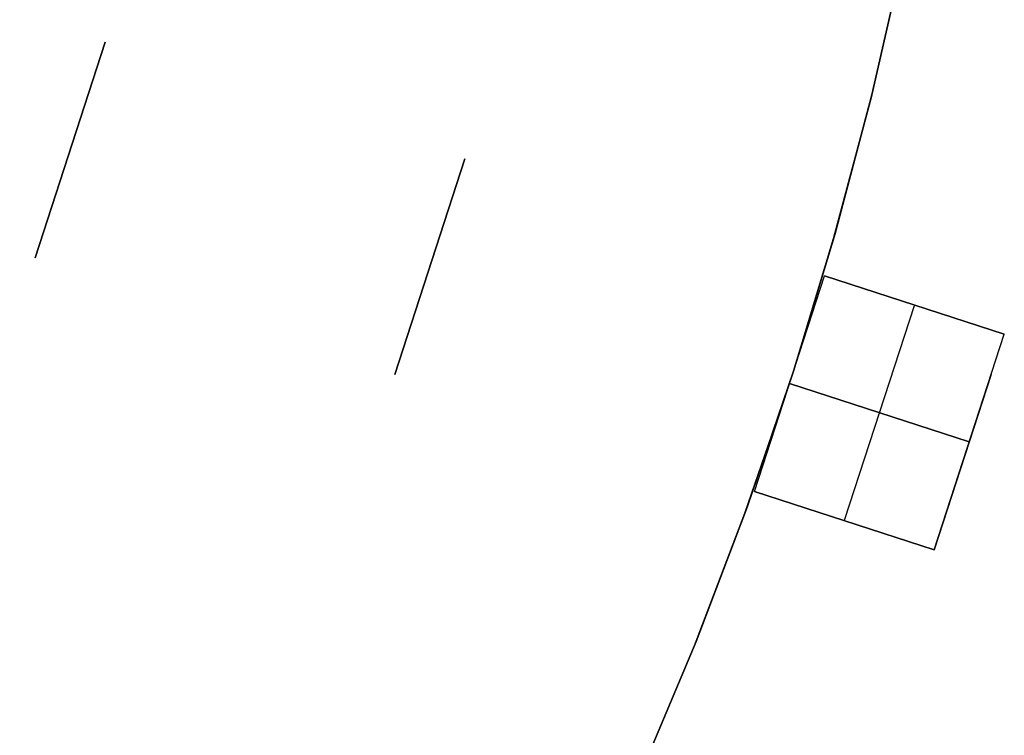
# Model space of a CAD drawing. Header units: millimetres. Extents: x 390 to 1070, y -130 to 550.
# Tile 39 of 57: x 899 to 951, y 123 to 161. Entities that reach past the tile are written whole.
import ezdxf

# ---------------------------------------------------------------- set-up
doc = ezdxf.new("R2010")
doc.units = ezdxf.units.MM

msp = doc.modelspace()

# ---------------------------------------------------------------- linework, layer by layer
at = {"extrusion": (2.27273e-05, -3.59965e-06, 1)}
for points in [[(520.774, 277.983), (518.55, 270.713), (516.578, 263.371), (514.862, 255.965), (513.402, 248.504), (512.201, 240.997), (511.26, 233.453), (510.58, 225.882), (510.162, 218.291), (510.007, 210.69), (510.115, 203.089), (510.485, 195.495), (511.117, 187.919), (512.01, 180.37), (513.164, 172.856), (514.577, 165.386), (516.247, 157.969), (518.172, 150.615), (520.351, 143.331), (522.779, 136.127), (525.455, 129.012), (528.376, 121.993), (531.537, 115.079), (534.935, 108.278), (538.566, 101.599), (542.425, 95.049), (546.509, 88.637), (550.812, 82.369), (555.328, 76.254), (560.053, 70.299), (564.982, 64.51), (570.107, 58.896), (575.423, 53.461), (580.924, 48.214), (586.603, 43.159), (592.453, 38.304), (598.467, 33.654), (604.638, 29.215), (610.959, 24.991), (617.423, 20.989), (624.02, 17.212), (630.744, 13.665), (637.587, 10.352), (644.54, 7.279), (651.595, 4.447), (658.744, 1.86), (665.978, -0.478), (673.288, -2.564), (680.667, -4.397), (688.103, -5.974), (695.591, -7.292), (703.119, -8.352), (710.679, -9.15), (718.262, -9.687), (725.859, -9.962), (733.462, -9.974), (741.06, -9.723), (748.645, -9.21), (756.207, -8.435), (763.739, -7.399), (771.23, -6.104), (778.672, -4.551), (786.056, -2.741), (793.373, -0.678), (800.614, 1.637), (807.771, 4.201), (814.835, 7.011), (821.797, 10.063), (828.65, 13.354), (835.386, 16.88), (841.995, 20.636), (848.471, 24.618), (854.805, 28.822), (860.991, 33.242), (867.019, 37.873), (872.885, 42.71), (878.579, 47.746), (884.097, 52.976), (889.43, 58.394), (894.573, 63.993), (899.519, 69.766), (904.263, 75.706), (908.799, 81.807), (913.121, 88.061), (917.225, 94.461), (921.105, 100.998), (924.757, 107.666), (928.176, 114.456), (931.359, 121.36), (934.301, 128.369), (937, 135.477), (939.451, 142.673), (941.652, 149.95), (943.601, 157.298), (945.294, 164.709), (946.73, 172.175), (947.908, 179.685), (948.825, 187.232), (949.481, 194.806), (949.875, 202.398), (950.006, 209.999)], [(520.766, 277.984), (518.542, 270.714), (516.57, 263.372), (514.854, 255.966), (513.394, 248.505), (512.193, 240.999), (511.252, 233.455), (510.572, 225.883), (510.154, 218.292), (509.999, 210.691), (510.107, 203.09), (510.477, 195.497), (511.109, 187.921), (512.003, 180.371), (513.156, 172.857), (514.569, 165.387), (516.239, 157.971), (518.164, 150.616), (520.343, 143.333), (522.771, 136.129), (525.447, 129.013), (528.368, 121.994), (531.529, 115.08), (534.927, 108.279), (538.558, 101.6), (542.417, 95.051), (546.501, 88.638), (550.804, 82.371), (555.32, 76.256), (560.046, 70.3), (564.974, 64.512), (570.099, 58.897), (575.415, 53.462), (580.916, 48.215), (586.595, 43.161), (592.445, 38.306), (598.459, 33.656), (604.63, 29.216), (610.952, 24.992), (617.415, 20.99), (624.012, 17.213), (630.737, 13.666), (637.579, 10.354), (644.532, 7.28), (651.588, 4.448), (658.736, 1.862), (665.97, -0.476), (673.281, -2.563), (680.659, -4.396), (688.096, -5.972), (695.583, -7.291), (703.111, -8.35), (710.671, -9.149), (718.254, -9.686), (725.852, -9.961), (733.454, -9.973), (741.052, -9.722), (748.637, -9.209), (756.2, -8.434), (763.731, -7.398), (771.222, -6.103), (778.664, -4.55), (786.048, -2.74), (793.365, -0.676), (800.606, 1.639), (807.763, 4.203), (814.827, 7.012), (821.789, 10.064), (828.642, 13.355), (835.378, 16.881), (841.987, 20.637), (848.463, 24.619), (854.797, 28.823), (860.983, 33.243), (867.011, 37.874), (872.877, 42.711), (878.571, 47.747), (884.089, 52.978), (889.422, 58.395), (894.565, 63.994), (899.511, 69.767), (904.255, 75.708), (908.791, 81.808), (913.113, 88.062), (917.217, 94.462), (921.097, 100.999), (924.749, 107.667), (928.168, 114.457), (931.351, 121.361), (934.294, 128.371), (936.992, 135.478), (939.443, 142.674), (941.644, 149.951), (943.593, 157.299), (945.286, 164.711), (946.722, 172.176), (947.9, 179.686), (948.817, 187.233), (949.473, 194.807), (949.867, 202.399), (949.998, 210)]]:
    msp.add_lwpolyline(points, dxfattribs=at)
at = {"extrusion": (-2.27273e-05, 3.59965e-06, 1)}
for points in [[(949.994, 210.001), (949.863, 202.4), (949.469, 194.808), (948.813, 187.234), (947.896, 179.687), (946.718, 172.177), (945.282, 164.711), (943.589, 157.3), (941.64, 149.951), (939.439, 142.675), (936.988, 135.479), (934.29, 128.371), (931.347, 121.362), (928.164, 114.458), (924.745, 107.668), (921.093, 101), (917.213, 94.463), (913.109, 88.063), (908.787, 81.809), (904.251, 75.708), (899.507, 69.768), (894.561, 63.995), (889.418, 58.396), (884.085, 52.978), (878.567, 47.748), (872.873, 42.712), (867.007, 37.875), (860.979, 33.244), (854.793, 28.824), (848.459, 24.62), (841.983, 20.638), (835.374, 16.881), (828.638, 13.356), (821.785, 10.065), (814.823, 7.013), (807.759, 4.203), (800.602, 1.639), (793.361, -0.676), (786.044, -2.739), (778.66, -4.549), (771.218, -6.102), (763.727, -7.398), (756.196, -8.433), (748.633, -9.208), (741.048, -9.721), (733.45, -9.972), (725.848, -9.96), (718.25, -9.685), (710.667, -9.148), (703.107, -8.35), (695.579, -7.291), (688.092, -5.972), (680.655, -4.395), (673.277, -2.562), (665.966, -0.476), (658.732, 1.862), (651.584, 4.449), (644.528, 7.28), (637.575, 10.354), (630.733, 13.667), (624.008, 17.213), (617.411, 20.99), (610.948, 24.993), (604.626, 29.217), (598.455, 33.656), (592.441, 38.306), (586.591, 43.161), (580.912, 48.216), (575.411, 53.463), (570.095, 58.897), (564.97, 64.512), (560.042, 70.301), (555.316, 76.256), (550.8, 82.371), (546.497, 88.639), (542.413, 95.051), (538.554, 101.601), (534.923, 108.28), (531.525, 115.081), (528.364, 121.995), (525.443, 129.014), (522.767, 136.129), (520.339, 143.333), (518.16, 150.617), (516.235, 157.971), (514.565, 165.388), (513.152, 172.858), (511.999, 180.372), (511.105, 187.921), (510.473, 195.497), (510.103, 203.091), (509.995, 210.692), (510.15, 218.293), (510.568, 225.884), (511.248, 233.455), (512.189, 240.999), (513.39, 248.506), (514.85, 255.967), (516.566, 263.373), (518.538, 270.715), (520.762, 277.985)], [(950.002, 210), (949.871, 202.399), (949.477, 194.806), (948.821, 187.233), (947.904, 179.686), (946.726, 172.175), (945.29, 164.71), (943.597, 157.299), (941.648, 149.95), (939.447, 142.674), (936.996, 135.477), (934.297, 128.37), (931.355, 121.36), (928.172, 114.456), (924.753, 107.666), (921.101, 100.999), (917.221, 94.461), (913.117, 88.062), (908.795, 81.808), (904.259, 75.707), (899.515, 69.766), (894.569, 63.993), (889.426, 58.395), (884.093, 52.977), (878.575, 47.747), (872.881, 42.71), (867.015, 37.874), (860.987, 33.243), (854.801, 28.822), (848.467, 24.619), (841.991, 20.636), (835.382, 16.88), (828.646, 13.355), (821.793, 10.064), (814.831, 7.012), (807.767, 4.202), (800.61, 1.638), (793.369, -0.677), (786.052, -2.741), (778.668, -4.55), (771.226, -6.104), (763.735, -7.399), (756.203, -8.435), (748.641, -9.209), (741.056, -9.722), (733.458, -9.973), (725.855, -9.961), (718.258, -9.687), (710.675, -9.15), (703.115, -8.351), (695.587, -7.292), (688.099, -5.973), (680.663, -4.396), (673.284, -2.564), (665.974, -0.477), (658.74, 1.861), (651.591, 4.447), (644.536, 7.279), (637.583, 10.353), (630.74, 13.665), (624.016, 17.212), (617.419, 20.989), (610.955, 24.992), (604.634, 29.215), (598.463, 33.655), (592.449, 38.305), (586.599, 43.16), (580.92, 48.214), (575.419, 53.462), (570.103, 58.896), (564.978, 64.511), (560.049, 70.3), (555.324, 76.255), (550.808, 82.37), (546.505, 88.638), (542.421, 95.05), (538.562, 101.6), (534.931, 108.279), (531.533, 115.079), (528.372, 121.993), (525.451, 129.012), (522.775, 136.128), (520.347, 143.332), (518.168, 150.615), (516.243, 157.97), (514.573, 165.386), (513.16, 172.856), (512.006, 180.371), (511.113, 187.92), (510.481, 195.496), (510.111, 203.089), (510.003, 210.691), (510.158, 218.292), (510.576, 225.882), (511.256, 233.454), (512.197, 240.998), (513.398, 248.505), (514.858, 255.966), (516.574, 263.371), (518.546, 270.714), (520.77, 277.983)]]:
    msp.add_lwpolyline(points, dxfattribs=at)
for points in [[(908.432, 81.306), (912.791, 87.576), (916.929, 93.994), (920.843, 100.552), (924.527, 107.241), (927.976, 114.054), (931.187, 120.983), (934.155, 128.019), (936.877, 135.154), (939.35, 142.38), (941.571, 149.686), (943.537, 157.065), (945.245, 164.508), (946.694, 172.006), (947.883, 179.55), (948.808, 187.13), (949.47, 194.738), (949.867, 202.365), (950, 210)], [(908.432, 81.306), (912.791, 87.576), (916.929, 93.994), (920.843, 100.552), (924.527, 107.241), (927.976, 114.054), (931.187, 120.983), (934.155, 128.019), (936.877, 135.154), (939.35, 142.38), (941.571, 149.686), (943.537, 157.065), (945.245, 164.508), (946.694, 172.006), (947.883, 179.55), (948.808, 187.13), (949.47, 194.738), (949.867, 202.365), (950, 210)], [(903.044, 160.083), (899.336, 148.671)], [(899.336, 148.671), (903.044, 160.083)], [(899.336, 148.671), (903.044, 160.083)], [(899.336, 148.671), (903.044, 160.083)], [(903.044, 160.083), (899.336, 148.671)], [(903.044, 160.083), (899.336, 148.671)], [(903.044, 160.083), (899.336, 148.671)], [(918.357, 142.49), (922.065, 153.903)], [(918.357, 142.49), (922.065, 153.903)], [(918.357, 142.49), (922.065, 153.903)], [(918.357, 142.49), (922.065, 153.903)], [(918.357, 142.49), (922.065, 153.903)], [(918.357, 142.49), (922.065, 153.903)], [(922.065, 153.903), (918.357, 142.49)], [(922.065, 153.903), (918.357, 142.49)], [(922.065, 153.903), (918.357, 142.49)], [(937.378, 136.31), (941.087, 147.723)], [(937.378, 136.31), (941.087, 147.723)], [(950.597, 144.632), (941.087, 147.723)], [(941.087, 147.723), (950.597, 144.632)], [(945.842, 146.178), (942.134, 134.765)], [(945.842, 146.178), (942.134, 134.765)], [(946.889, 133.22), (950.597, 144.632)], [(946.889, 133.22), (950.597, 144.632)], [(949.902, 142.493), (946.889, 133.22)], [(948.743, 138.926), (939.232, 142.016)], [(939.232, 142.016), (948.743, 138.926)], [(937.378, 136.31), (946.889, 133.22)], [(946.889, 133.22), (937.378, 136.31)]]:
    msp.add_lwpolyline(points)
at = {"extrusion": (1, 0, 0)}
for points in [[(160.083, -348.005), (160.083, -398.005)], [(160.083, 221.995), (160.083, 171.995)], [(154.377, 221.995), (154.377, 171.995)], [(154.377, -348.005), (154.377, -398.005)], [(153.903, 251.995), (153.903, 241.995)], [(153.903, -418.005), (153.903, -428.005)], [(148.671, 171.995), (148.671, 221.995)], [(148.671, -398.005), (148.671, -348.005)], [(148.197, 251.995), (148.197, 241.995)], [(148.197, -418.005), (148.197, -428.005)], [(142.49, 241.995), (142.49, 251.995)], [(142.49, -428.005), (142.49, -418.005)]]:
    msp.add_lwpolyline(points, dxfattribs=at)
at = {"extrusion": (0.309017, 0.951057, -5.93477e-16)}
msp.add_lwpolyline([(-829.378, -328.005), (-828.695, -328.017), (-828.013, -328.052), (-827.332, -328.11), (-826.654, -328.191), (-825.979, -328.296), (-825.309, -328.423), (-824.642, -328.574), (-823.982, -328.747), (-823.327, -328.942), (-822.68, -329.16), (-822.041, -329.399), (-821.41, -329.661), (-820.788, -329.944), (-820.176, -330.247), (-819.575, -330.572), (-818.986, -330.917), (-818.409, -331.281), (-817.844, -331.666), (-817.293, -332.069), (-816.756, -332.491), (-816.234, -332.931), (-815.727, -333.388), (-815.236, -333.863), (-814.761, -334.354), (-814.303, -334.861), (-813.863, -335.383), (-813.442, -335.92), (-813.038, -336.471), (-812.654, -337.036), (-812.289, -337.613), (-811.944, -338.203), (-811.62, -338.804), (-811.316, -339.415), (-811.033, -340.037), (-810.772, -340.668), (-810.532, -341.307), (-810.315, -341.955), (-810.119, -342.609), (-809.946, -343.27), (-809.796, -343.936), (-809.668, -344.607), (-809.564, -345.282), (-809.483, -345.96), (-809.424, -346.64), (-809.389, -347.322), (-809.378, -348.005)], dxfattribs=at)
at = {"extrusion": (0.309017, 0.951057, 1.07715e-14)}
msp.add_lwpolyline([(-809.378, 171.995), (-809.389, 171.312), (-809.424, 170.63), (-809.483, 169.95), (-809.564, 169.272), (-809.668, 168.597), (-809.796, 167.926), (-809.946, 167.26), (-810.119, 166.599), (-810.315, 165.945), (-810.532, 165.297), (-810.772, 164.658), (-811.033, 164.027), (-811.316, 163.405), (-811.62, 162.794), (-811.944, 162.193), (-812.289, 161.603), (-812.654, 161.026), (-813.038, 160.461), (-813.442, 159.91), (-813.863, 159.373), (-814.303, 158.851), (-814.761, 158.344), (-815.236, 157.853), (-815.727, 157.378), (-816.234, 156.921), (-816.756, 156.481), (-817.293, 156.059), (-817.844, 155.656), (-818.409, 155.271), (-818.986, 154.907), (-819.575, 154.562), (-820.176, 154.237), (-820.788, 153.934), (-821.41, 153.651), (-822.041, 153.389), (-822.68, 153.15), (-823.327, 152.932), (-823.982, 152.737), (-824.642, 152.564), (-825.309, 152.413), (-825.979, 152.286), (-826.654, 152.181), (-827.332, 152.1), (-828.013, 152.042), (-828.695, 152.007), (-829.378, 151.995)], dxfattribs=at)
at = {"extrusion": (0.309017, 0.951057, 6.43232e-15)}
msp.add_lwpolyline([(-829.378, 241.995), (-828.695, 241.983), (-828.013, 241.948), (-827.332, 241.89), (-826.654, 241.809), (-825.979, 241.704), (-825.309, 241.577), (-824.642, 241.426), (-823.982, 241.253), (-823.327, 241.058), (-822.68, 240.84), (-822.041, 240.601), (-821.41, 240.339), (-820.788, 240.056), (-820.176, 239.753), (-819.575, 239.428), (-818.986, 239.083), (-818.409, 238.719), (-817.844, 238.334), (-817.293, 237.931), (-816.756, 237.509), (-816.234, 237.069), (-815.727, 236.612), (-815.236, 236.137), (-814.761, 235.646), (-814.303, 235.139), (-813.863, 234.617), (-813.442, 234.08), (-813.038, 233.529), (-812.654, 232.964), (-812.289, 232.387), (-811.944, 231.797), (-811.62, 231.196), (-811.316, 230.585), (-811.033, 229.963), (-810.772, 229.332), (-810.532, 228.693), (-810.315, 228.045), (-810.119, 227.391), (-809.946, 226.73), (-809.796, 226.064), (-809.668, 225.393), (-809.564, 224.718), (-809.483, 224.04), (-809.424, 223.36), (-809.389, 222.678), (-809.378, 221.995)], dxfattribs=at)
at = {"extrusion": (0.309017, 0.951057, -6.46217e-15)}
msp.add_lwpolyline([(-809.378, -398.005), (-809.389, -398.688), (-809.424, -399.37), (-809.483, -400.05), (-809.564, -400.728), (-809.668, -401.403), (-809.796, -402.074), (-809.946, -402.74), (-810.119, -403.401), (-810.315, -404.055), (-810.532, -404.703), (-810.772, -405.342), (-811.033, -405.973), (-811.316, -406.595), (-811.62, -407.206), (-811.944, -407.807), (-812.289, -408.397), (-812.654, -408.974), (-813.038, -409.539), (-813.442, -410.09), (-813.863, -410.627), (-814.303, -411.149), (-814.761, -411.656), (-815.236, -412.147), (-815.727, -412.622), (-816.234, -413.079), (-816.756, -413.519), (-817.293, -413.941), (-817.844, -414.344), (-818.409, -414.729), (-818.986, -415.093), (-819.575, -415.438), (-820.176, -415.763), (-820.788, -416.066), (-821.41, -416.349), (-822.041, -416.611), (-822.68, -416.85), (-823.327, -417.068), (-823.982, -417.263), (-824.642, -417.436), (-825.309, -417.587), (-825.979, -417.714), (-826.654, -417.819), (-827.332, -417.9), (-828.013, -417.958), (-828.695, -417.993), (-829.378, -418.005)], dxfattribs=at)
at = {"extrusion": (0.309017, 0.951057, -5.47626e-15)}
msp.add_lwpolyline([(-829.378, -328.005), (-828.695, -328.017), (-828.013, -328.052), (-827.332, -328.11), (-826.654, -328.191), (-825.979, -328.296), (-825.309, -328.423), (-824.642, -328.574), (-823.982, -328.747), (-823.327, -328.942), (-822.68, -329.16), (-822.041, -329.399), (-821.41, -329.661), (-820.788, -329.944), (-820.176, -330.247), (-819.575, -330.572), (-818.986, -330.917), (-818.409, -331.281), (-817.844, -331.666), (-817.293, -332.069), (-816.756, -332.491), (-816.234, -332.931), (-815.727, -333.388), (-815.236, -333.863), (-814.761, -334.354), (-814.303, -334.861), (-813.863, -335.383), (-813.442, -335.92), (-813.038, -336.471), (-812.654, -337.036), (-812.289, -337.613), (-811.944, -338.203), (-811.62, -338.804), (-811.316, -339.415), (-811.033, -340.037), (-810.772, -340.668), (-810.532, -341.307), (-810.315, -341.955), (-810.119, -342.609), (-809.946, -343.27), (-809.796, -343.936), (-809.668, -344.607), (-809.564, -345.282), (-809.483, -345.96), (-809.424, -346.64), (-809.389, -347.322), (-809.378, -348.005)], dxfattribs=at)
at = {"extrusion": (0.309017, 0.951057, -2.35101e-15)}
msp.add_lwpolyline([(-809.378, 171.995), (-809.389, 171.312), (-809.424, 170.63), (-809.483, 169.95), (-809.564, 169.272), (-809.668, 168.597), (-809.796, 167.926), (-809.946, 167.26), (-810.119, 166.599), (-810.315, 165.945), (-810.532, 165.297), (-810.772, 164.658), (-811.033, 164.027), (-811.316, 163.405), (-811.62, 162.794), (-811.944, 162.193), (-812.289, 161.603), (-812.654, 161.026), (-813.038, 160.461), (-813.442, 159.91), (-813.863, 159.373), (-814.303, 158.851), (-814.761, 158.344), (-815.236, 157.853), (-815.727, 157.378), (-816.234, 156.921), (-816.756, 156.481), (-817.293, 156.059), (-817.844, 155.656), (-818.409, 155.271), (-818.986, 154.907), (-819.575, 154.562), (-820.176, 154.237), (-820.788, 153.934), (-821.41, 153.651), (-822.041, 153.389), (-822.68, 153.15), (-823.327, 152.932), (-823.982, 152.737), (-824.642, 152.564), (-825.309, 152.413), (-825.979, 152.286), (-826.654, 152.181), (-827.332, 152.1), (-828.013, 152.042), (-828.695, 152.007), (-829.378, 151.995)], dxfattribs=at)
at = {"extrusion": (0.309017, 0.951057, -3.19627e-15)}
msp.add_lwpolyline([(-829.378, 241.995), (-828.695, 241.983), (-828.013, 241.948), (-827.332, 241.89), (-826.654, 241.809), (-825.979, 241.704), (-825.309, 241.577), (-824.642, 241.426), (-823.982, 241.253), (-823.327, 241.058), (-822.68, 240.84), (-822.041, 240.601), (-821.41, 240.339), (-820.788, 240.056), (-820.176, 239.753), (-819.575, 239.428), (-818.986, 239.083), (-818.409, 238.719), (-817.844, 238.334), (-817.293, 237.931), (-816.756, 237.509), (-816.234, 237.069), (-815.727, 236.612), (-815.236, 236.137), (-814.761, 235.646), (-814.303, 235.139), (-813.863, 234.617), (-813.442, 234.08), (-813.038, 233.529), (-812.654, 232.964), (-812.289, 232.387), (-811.944, 231.797), (-811.62, 231.196), (-811.316, 230.585), (-811.033, 229.963), (-810.772, 229.332), (-810.532, 228.693), (-810.315, 228.045), (-810.119, 227.391), (-809.946, 226.73), (-809.796, 226.064), (-809.668, 225.393), (-809.564, 224.718), (-809.483, 224.04), (-809.424, 223.36), (-809.389, 222.678), (-809.378, 221.995)], dxfattribs=at)
at = {"extrusion": (0.309017, 0.951057, -3.92644e-15)}
msp.add_lwpolyline([(-809.378, -398.005), (-809.389, -398.688), (-809.424, -399.37), (-809.483, -400.05), (-809.564, -400.728), (-809.668, -401.403), (-809.796, -402.074), (-809.946, -402.74), (-810.119, -403.401), (-810.315, -404.055), (-810.532, -404.703), (-810.772, -405.342), (-811.033, -405.973), (-811.316, -406.595), (-811.62, -407.206), (-811.944, -407.807), (-812.289, -408.397), (-812.654, -408.974), (-813.038, -409.539), (-813.442, -410.09), (-813.863, -410.627), (-814.303, -411.149), (-814.761, -411.656), (-815.236, -412.147), (-815.727, -412.622), (-816.234, -413.079), (-816.756, -413.519), (-817.293, -413.941), (-817.844, -414.344), (-818.409, -414.729), (-818.986, -415.093), (-819.575, -415.438), (-820.176, -415.763), (-820.788, -416.066), (-821.41, -416.349), (-822.041, -416.611), (-822.68, -416.85), (-823.327, -417.068), (-823.982, -417.263), (-824.642, -417.436), (-825.309, -417.587), (-825.979, -417.714), (-826.654, -417.819), (-827.332, -417.9), (-828.013, -417.958), (-828.695, -417.993), (-829.378, -418.005)], dxfattribs=at)
at = {"extrusion": (0.309017, 0.951057, -4.34558e-15)}
msp.add_lwpolyline([(-869.378, -288.005), (-869.354, -289.371), (-869.284, -290.735), (-869.168, -292.096), (-869.005, -293.452), (-868.796, -294.801), (-868.541, -296.143), (-868.24, -297.476), (-867.894, -298.797), (-867.503, -300.106), (-867.068, -301.4), (-866.589, -302.679), (-866.066, -303.941), (-865.501, -305.184), (-864.893, -306.408), (-864.244, -307.609), (-863.554, -308.788), (-862.825, -309.943), (-862.056, -311.072), (-861.25, -312.174), (-860.406, -313.249), (-859.526, -314.293), (-858.611, -315.307), (-857.662, -316.289), (-856.68, -317.238), (-855.666, -318.154), (-854.621, -319.033), (-853.547, -319.877), (-852.445, -320.684), (-851.316, -321.452), (-850.161, -322.182), (-848.982, -322.871), (-847.78, -323.52), (-846.557, -324.128), (-845.314, -324.693), (-844.052, -325.216), (-842.773, -325.695), (-841.478, -326.131), (-840.17, -326.522), (-838.848, -326.868), (-837.516, -327.168), (-836.174, -327.423), (-834.824, -327.632), (-833.468, -327.795), (-832.107, -327.912), (-830.743, -327.982), (-829.378, -328.005)], dxfattribs=at)
at = {"extrusion": (0.309017, 0.951057, 4.44181e-16)}
msp.add_lwpolyline([(-829.378, 151.995), (-830.743, 151.972), (-832.107, 151.902), (-833.468, 151.785), (-834.824, 151.622), (-836.174, 151.413), (-837.516, 151.158), (-838.848, 150.858), (-840.17, 150.512), (-841.478, 150.121), (-842.773, 149.685), (-844.052, 149.206), (-845.314, 148.683), (-846.557, 148.118), (-847.78, 147.51), (-848.982, 146.861), (-850.161, 146.172), (-851.316, 145.442), (-852.445, 144.674), (-853.547, 143.867), (-854.621, 143.023), (-855.666, 142.144), (-856.68, 141.228), (-857.662, 140.279), (-858.611, 139.297), (-859.526, 138.283), (-860.406, 137.239), (-861.25, 136.164), (-862.056, 135.062), (-862.825, 133.933), (-863.554, 132.778), (-864.244, 131.599), (-864.893, 130.398), (-865.501, 129.174), (-866.066, 127.931), (-866.589, 126.669), (-867.068, 125.39), (-867.503, 124.096), (-867.894, 122.787), (-868.24, 121.466), (-868.541, 120.133), (-868.796, 118.791), (-869.005, 117.442), (-869.168, 116.086), (-869.284, 114.725), (-869.354, 113.361), (-869.378, 111.995)], dxfattribs=at)
at = {"extrusion": (0.309017, 0.951057, -4.05566e-15)}
msp.add_lwpolyline([(-849.378, 271.995), (-848.695, 271.983), (-848.013, 271.948), (-847.332, 271.89), (-846.654, 271.809), (-845.979, 271.704), (-845.309, 271.577), (-844.642, 271.426), (-843.982, 271.253), (-843.327, 271.058), (-842.68, 270.84), (-842.041, 270.601), (-841.41, 270.339), (-840.788, 270.056), (-840.176, 269.753), (-839.575, 269.428), (-838.986, 269.083), (-838.409, 268.719), (-837.844, 268.334), (-837.293, 267.931), (-836.756, 267.509), (-836.234, 267.069), (-835.727, 266.612), (-835.236, 266.137), (-834.761, 265.646), (-834.303, 265.139), (-833.863, 264.617), (-833.442, 264.08), (-833.038, 263.529), (-832.654, 262.964), (-832.289, 262.387), (-831.944, 261.797), (-831.62, 261.196), (-831.316, 260.585), (-831.033, 259.963), (-830.772, 259.332), (-830.532, 258.693), (-830.315, 258.045), (-830.119, 257.391), (-829.946, 256.73), (-829.796, 256.064), (-829.668, 255.393), (-829.564, 254.718), (-829.483, 254.04), (-829.424, 253.36), (-829.389, 252.678), (-829.378, 251.995)], dxfattribs=at)
at = {"extrusion": (0.309017, 0.951057, 7.05315e-15)}
msp.add_lwpolyline([(-829.378, -428.005), (-829.389, -428.688), (-829.424, -429.37), (-829.483, -430.05), (-829.564, -430.728), (-829.668, -431.403), (-829.796, -432.074), (-829.946, -432.74), (-830.119, -433.401), (-830.315, -434.055), (-830.532, -434.703), (-830.772, -435.342), (-831.033, -435.973), (-831.316, -436.595), (-831.62, -437.206), (-831.944, -437.807), (-832.289, -438.397), (-832.654, -438.974), (-833.038, -439.539), (-833.442, -440.09), (-833.863, -440.627), (-834.303, -441.149), (-834.761, -441.656), (-835.236, -442.147), (-835.727, -442.622), (-836.234, -443.079), (-836.756, -443.519), (-837.293, -443.941), (-837.844, -444.344), (-838.409, -444.729), (-838.986, -445.093), (-839.575, -445.438), (-840.176, -445.763), (-840.788, -446.066), (-841.41, -446.349), (-842.041, -446.611), (-842.68, -446.85), (-843.327, -447.068), (-843.982, -447.263), (-844.642, -447.436), (-845.309, -447.587), (-845.979, -447.714), (-846.654, -447.819), (-847.332, -447.9), (-848.013, -447.958), (-848.695, -447.993), (-849.378, -448.005)], dxfattribs=at)
at = {"extrusion": (0.309017, 0.951057, -8.77635e-15)}
msp.add_lwpolyline([(-809.378, -348.005), (-809.389, -347.322), (-809.424, -346.64), (-809.483, -345.96), (-809.564, -345.282), (-809.668, -344.607), (-809.796, -343.936), (-809.946, -343.27), (-810.119, -342.609), (-810.315, -341.955), (-810.532, -341.307), (-810.772, -340.668), (-811.033, -340.037), (-811.316, -339.415), (-811.62, -338.804), (-811.944, -338.203), (-812.289, -337.613), (-812.654, -337.036), (-813.038, -336.471), (-813.442, -335.92), (-813.863, -335.383), (-814.303, -334.861), (-814.761, -334.354), (-815.236, -333.863), (-815.727, -333.388), (-816.234, -332.931), (-816.756, -332.491), (-817.293, -332.069), (-817.844, -331.666), (-818.409, -331.281), (-818.986, -330.917), (-819.575, -330.572), (-820.176, -330.247), (-820.788, -329.944), (-821.41, -329.661), (-822.041, -329.399), (-822.68, -329.16), (-823.327, -328.942), (-823.982, -328.747), (-824.642, -328.574), (-825.309, -328.423), (-825.979, -328.296), (-826.654, -328.191), (-827.332, -328.11), (-828.013, -328.052), (-828.695, -328.017), (-829.378, -328.005)], dxfattribs=at)
at = {"extrusion": (0.309017, 0.951057, 2.4951e-15)}
msp.add_lwpolyline([(-829.378, 151.995), (-828.695, 152.007), (-828.013, 152.042), (-827.332, 152.1), (-826.654, 152.181), (-825.979, 152.286), (-825.309, 152.413), (-824.642, 152.564), (-823.982, 152.737), (-823.327, 152.932), (-822.68, 153.15), (-822.041, 153.389), (-821.41, 153.651), (-820.788, 153.934), (-820.176, 154.237), (-819.575, 154.562), (-818.986, 154.907), (-818.409, 155.271), (-817.844, 155.656), (-817.293, 156.059), (-816.756, 156.481), (-816.234, 156.921), (-815.727, 157.378), (-815.236, 157.853), (-814.761, 158.344), (-814.303, 158.851), (-813.863, 159.373), (-813.442, 159.91), (-813.038, 160.461), (-812.654, 161.026), (-812.289, 161.603), (-811.944, 162.193), (-811.62, 162.794), (-811.316, 163.405), (-811.033, 164.027), (-810.772, 164.658), (-810.532, 165.297), (-810.315, 165.945), (-810.119, 166.599), (-809.946, 167.26), (-809.796, 167.926), (-809.668, 168.597), (-809.564, 169.272), (-809.483, 169.95), (-809.424, 170.63), (-809.389, 171.312), (-809.378, 171.995)], dxfattribs=at)
at = {"extrusion": (0.309017, 0.951057, 1.30359e-14)}
msp.add_lwpolyline([(-809.378, 221.995), (-809.389, 222.678), (-809.424, 223.36), (-809.483, 224.04), (-809.564, 224.718), (-809.668, 225.393), (-809.796, 226.064), (-809.946, 226.73), (-810.119, 227.391), (-810.315, 228.045), (-810.532, 228.693), (-810.772, 229.332), (-811.033, 229.963), (-811.316, 230.585), (-811.62, 231.196), (-811.944, 231.797), (-812.289, 232.387), (-812.654, 232.964), (-813.038, 233.529), (-813.442, 234.08), (-813.863, 234.617), (-814.303, 235.139), (-814.761, 235.646), (-815.236, 236.137), (-815.727, 236.612), (-816.234, 237.069), (-816.756, 237.509), (-817.293, 237.931), (-817.844, 238.334), (-818.409, 238.719), (-818.986, 239.083), (-819.575, 239.428), (-820.176, 239.753), (-820.788, 240.056), (-821.41, 240.339), (-822.041, 240.601), (-822.68, 240.84), (-823.327, 241.058), (-823.982, 241.253), (-824.642, 241.426), (-825.309, 241.577), (-825.979, 241.704), (-826.654, 241.809), (-827.332, 241.89), (-828.013, 241.948), (-828.695, 241.983), (-829.378, 241.995)], dxfattribs=at)
at = {"extrusion": (0.309017, 0.951057, -3.37592e-15)}
msp.add_lwpolyline([(-829.378, -418.005), (-828.695, -417.993), (-828.013, -417.958), (-827.332, -417.9), (-826.654, -417.819), (-825.979, -417.714), (-825.309, -417.587), (-824.642, -417.436), (-823.982, -417.263), (-823.327, -417.068), (-822.68, -416.85), (-822.041, -416.611), (-821.41, -416.349), (-820.788, -416.066), (-820.176, -415.763), (-819.575, -415.438), (-818.986, -415.093), (-818.409, -414.729), (-817.844, -414.344), (-817.293, -413.941), (-816.756, -413.519), (-816.234, -413.079), (-815.727, -412.622), (-815.236, -412.147), (-814.761, -411.656), (-814.303, -411.149), (-813.863, -410.627), (-813.442, -410.09), (-813.038, -409.539), (-812.654, -408.974), (-812.289, -408.397), (-811.944, -407.807), (-811.62, -407.206), (-811.316, -406.595), (-811.033, -405.973), (-810.772, -405.342), (-810.532, -404.703), (-810.315, -404.055), (-810.119, -403.401), (-809.946, -402.74), (-809.796, -402.074), (-809.668, -401.403), (-809.564, -400.728), (-809.483, -400.05), (-809.424, -399.37), (-809.389, -398.688), (-809.378, -398.005)], dxfattribs=at)
at = {"extrusion": (0.309017, 0.951057, -7.90854e-16)}
msp.add_lwpolyline([(-829.378, -328.005), (-830.743, -327.982), (-832.107, -327.912), (-833.468, -327.795), (-834.824, -327.632), (-836.174, -327.423), (-837.516, -327.168), (-838.848, -326.868), (-840.17, -326.522), (-841.478, -326.131), (-842.773, -325.695), (-844.052, -325.216), (-845.314, -324.693), (-846.557, -324.128), (-847.78, -323.52), (-848.982, -322.871), (-850.161, -322.182), (-851.316, -321.452), (-852.445, -320.684), (-853.547, -319.877), (-854.621, -319.033), (-855.666, -318.154), (-856.68, -317.238), (-857.662, -316.289), (-858.611, -315.307), (-859.526, -314.293), (-860.406, -313.249), (-861.25, -312.174), (-862.056, -311.072), (-862.825, -309.943), (-863.554, -308.788), (-864.244, -307.609), (-864.893, -306.408), (-865.501, -305.184), (-866.066, -303.941), (-866.589, -302.679), (-867.068, -301.4), (-867.503, -300.106), (-867.894, -298.797), (-868.24, -297.476), (-868.541, -296.143), (-868.796, -294.801), (-869.005, -293.452), (-869.168, -292.096), (-869.284, -290.735), (-869.354, -289.371), (-869.378, -288.005)], dxfattribs=at)
at = {"extrusion": (0.309017, 0.951057, 5.59343e-16)}
msp.add_lwpolyline([(-869.378, 111.995), (-869.354, 113.361), (-869.284, 114.725), (-869.168, 116.086), (-869.005, 117.442), (-868.796, 118.791), (-868.541, 120.133), (-868.24, 121.466), (-867.894, 122.787), (-867.503, 124.096), (-867.068, 125.39), (-866.589, 126.669), (-866.066, 127.931), (-865.501, 129.174), (-864.893, 130.398), (-864.244, 131.599), (-863.554, 132.778), (-862.825, 133.933), (-862.056, 135.062), (-861.25, 136.164), (-860.406, 137.239), (-859.526, 138.283), (-858.611, 139.297), (-857.662, 140.279), (-856.68, 141.228), (-855.666, 142.144), (-854.621, 143.023), (-853.547, 143.867), (-852.445, 144.674), (-851.316, 145.442), (-850.161, 146.172), (-848.982, 146.861), (-847.78, 147.51), (-846.557, 148.118), (-845.314, 148.683), (-844.052, 149.206), (-842.773, 149.685), (-841.478, 150.121), (-840.17, 150.512), (-838.848, 150.858), (-837.516, 151.158), (-836.174, 151.413), (-834.824, 151.622), (-833.468, 151.785), (-832.107, 151.902), (-830.743, 151.972), (-829.378, 151.995)], dxfattribs=at)
at = {"extrusion": (0.309017, 0.951057, 3.50751e-15)}
msp.add_lwpolyline([(-849.378, 271.995), (-848.695, 271.983), (-848.013, 271.948), (-847.332, 271.89), (-846.654, 271.809), (-845.979, 271.704), (-845.309, 271.577), (-844.642, 271.426), (-843.982, 271.253), (-843.327, 271.058), (-842.68, 270.84), (-842.041, 270.601), (-841.41, 270.339), (-840.788, 270.056), (-840.176, 269.753), (-839.575, 269.428), (-838.986, 269.083), (-838.409, 268.719), (-837.844, 268.334), (-837.293, 267.931), (-836.756, 267.509), (-836.234, 267.069), (-835.727, 266.612), (-835.236, 266.137), (-834.761, 265.646), (-834.303, 265.139), (-833.863, 264.617), (-833.442, 264.08), (-833.038, 263.529), (-832.654, 262.964), (-832.289, 262.387), (-831.944, 261.797), (-831.62, 261.196), (-831.316, 260.585), (-831.033, 259.963), (-830.772, 259.332), (-830.532, 258.693), (-830.315, 258.045), (-830.119, 257.391), (-829.946, 256.73), (-829.796, 256.064), (-829.668, 255.393), (-829.564, 254.718), (-829.483, 254.04), (-829.424, 253.36), (-829.389, 252.678), (-829.378, 251.995)], dxfattribs=at)
at = {"extrusion": (0.309017, 0.951057, 3.01299e-16)}
msp.add_lwpolyline([(-829.378, -428.005), (-829.389, -428.688), (-829.424, -429.37), (-829.483, -430.05), (-829.564, -430.728), (-829.668, -431.403), (-829.796, -432.074), (-829.946, -432.74), (-830.119, -433.401), (-830.315, -434.055), (-830.532, -434.703), (-830.772, -435.342), (-831.033, -435.973), (-831.316, -436.595), (-831.62, -437.206), (-831.944, -437.807), (-832.289, -438.397), (-832.654, -438.974), (-833.038, -439.539), (-833.442, -440.09), (-833.863, -440.627), (-834.303, -441.149), (-834.761, -441.656), (-835.236, -442.147), (-835.727, -442.622), (-836.234, -443.079), (-836.756, -443.519), (-837.293, -443.941), (-837.844, -444.344), (-838.409, -444.729), (-838.986, -445.093), (-839.575, -445.438), (-840.176, -445.763), (-840.788, -446.066), (-841.41, -446.349), (-842.041, -446.611), (-842.68, -446.85), (-843.327, -447.068), (-843.982, -447.263), (-844.642, -447.436), (-845.309, -447.587), (-845.979, -447.714), (-846.654, -447.819), (-847.332, -447.9), (-848.013, -447.958), (-848.695, -447.993), (-849.378, -448.005)], dxfattribs=at)
at = {"extrusion": (0.309017, 0.951057, 1.01995e-15)}
msp.add_lwpolyline([(-859.378, -448.005), (-860.061, -447.993), (-860.743, -447.958), (-861.423, -447.9), (-862.101, -447.819), (-862.776, -447.714), (-863.447, -447.587), (-864.113, -447.436), (-864.774, -447.263), (-865.428, -447.068), (-866.075, -446.85), (-866.715, -446.611), (-867.346, -446.349), (-867.967, -446.066), (-868.579, -445.763), (-869.18, -445.438), (-869.769, -445.093), (-870.347, -444.729), (-870.911, -444.344), (-871.462, -443.941), (-871.999, -443.519), (-872.522, -443.079), (-873.029, -442.622), (-873.52, -442.147), (-873.994, -441.656), (-874.452, -441.149), (-874.892, -440.627), (-875.314, -440.09), (-875.717, -439.539), (-876.101, -438.974), (-876.466, -438.397), (-876.811, -437.807), (-877.135, -437.206), (-877.439, -436.595), (-877.722, -435.973), (-877.983, -435.342), (-878.223, -434.703), (-878.441, -434.055), (-878.636, -433.401), (-878.809, -432.74), (-878.959, -432.074), (-879.087, -431.403), (-879.191, -430.728), (-879.273, -430.05), (-879.331, -429.37), (-879.366, -428.688), (-879.378, -428.005)], dxfattribs=at)
at = {"extrusion": (0.309017, 0.951057, -4.25821e-15)}
msp.add_lwpolyline([(-829.378, -328.005), (-830.743, -327.982), (-832.107, -327.912), (-833.468, -327.795), (-834.824, -327.632), (-836.174, -327.423), (-837.516, -327.168), (-838.848, -326.868), (-840.17, -326.522), (-841.478, -326.131), (-842.773, -325.695), (-844.052, -325.216), (-845.314, -324.693), (-846.557, -324.128), (-847.78, -323.52), (-848.982, -322.871), (-850.161, -322.182), (-851.316, -321.452), (-852.445, -320.684), (-853.547, -319.877), (-854.621, -319.033), (-855.666, -318.154), (-856.68, -317.238), (-857.662, -316.289), (-858.611, -315.307), (-859.526, -314.293), (-860.406, -313.249), (-861.25, -312.174), (-862.056, -311.072), (-862.825, -309.943), (-863.554, -308.788), (-864.244, -307.609), (-864.893, -306.408), (-865.501, -305.184), (-866.066, -303.941), (-866.589, -302.679), (-867.068, -301.4), (-867.503, -300.106), (-867.894, -298.797), (-868.24, -297.476), (-868.541, -296.143), (-868.796, -294.801), (-869.005, -293.452), (-869.168, -292.096), (-869.284, -290.735), (-869.354, -289.371), (-869.378, -288.005)], dxfattribs=at)
at = {"extrusion": (0.309017, 0.951057, 2.72299e-15)}
msp.add_lwpolyline([(-869.378, 111.995), (-869.354, 113.361), (-869.284, 114.725), (-869.168, 116.086), (-869.005, 117.442), (-868.796, 118.791), (-868.541, 120.133), (-868.24, 121.466), (-867.894, 122.787), (-867.503, 124.096), (-867.068, 125.39), (-866.589, 126.669), (-866.066, 127.931), (-865.501, 129.174), (-864.893, 130.398), (-864.244, 131.599), (-863.554, 132.778), (-862.825, 133.933), (-862.056, 135.062), (-861.25, 136.164), (-860.406, 137.239), (-859.526, 138.283), (-858.611, 139.297), (-857.662, 140.279), (-856.68, 141.228), (-855.666, 142.144), (-854.621, 143.023), (-853.547, 143.867), (-852.445, 144.674), (-851.316, 145.442), (-850.161, 146.172), (-848.982, 146.861), (-847.78, 147.51), (-846.557, 148.118), (-845.314, 148.683), (-844.052, 149.206), (-842.773, 149.685), (-841.478, 150.121), (-840.17, 150.512), (-838.848, 150.858), (-837.516, 151.158), (-836.174, 151.413), (-834.824, 151.622), (-833.468, 151.785), (-832.107, 151.902), (-830.743, 151.972), (-829.378, 151.995)], dxfattribs=at)
at = {"extrusion": (0.309017, 0.951057, -7.64179e-15)}
msp.add_lwpolyline([(-829.378, 251.995), (-829.389, 252.678), (-829.424, 253.36), (-829.483, 254.04), (-829.564, 254.718), (-829.668, 255.393), (-829.796, 256.064), (-829.946, 256.73), (-830.119, 257.391), (-830.315, 258.045), (-830.532, 258.693), (-830.772, 259.332), (-831.033, 259.963), (-831.316, 260.585), (-831.62, 261.196), (-831.944, 261.797), (-832.289, 262.387), (-832.654, 262.964), (-833.038, 263.529), (-833.442, 264.08), (-833.863, 264.617), (-834.303, 265.139), (-834.761, 265.646), (-835.236, 266.137), (-835.727, 266.612), (-836.234, 267.069), (-836.756, 267.509), (-837.293, 267.931), (-837.844, 268.334), (-838.409, 268.719), (-838.986, 269.083), (-839.575, 269.428), (-840.176, 269.753), (-840.788, 270.056), (-841.41, 270.339), (-842.041, 270.601), (-842.68, 270.84), (-843.327, 271.058), (-843.982, 271.253), (-844.642, 271.426), (-845.309, 271.577), (-845.979, 271.704), (-846.654, 271.809), (-847.332, 271.89), (-848.013, 271.948), (-848.695, 271.983), (-849.378, 271.995)], dxfattribs=at)
at = {"extrusion": (0.309017, 0.951057, 3.19303e-15)}
msp.add_lwpolyline([(-849.378, -448.005), (-848.695, -447.993), (-848.013, -447.958), (-847.332, -447.9), (-846.654, -447.819), (-845.979, -447.714), (-845.309, -447.587), (-844.642, -447.436), (-843.982, -447.263), (-843.327, -447.068), (-842.68, -446.85), (-842.041, -446.611), (-841.41, -446.349), (-840.788, -446.066), (-840.176, -445.763), (-839.575, -445.438), (-838.986, -445.093), (-838.409, -444.729), (-837.844, -444.344), (-837.293, -443.941), (-836.756, -443.519), (-836.234, -443.079), (-835.727, -442.622), (-835.236, -442.147), (-834.761, -441.656), (-834.303, -441.149), (-833.863, -440.627), (-833.442, -440.09), (-833.038, -439.539), (-832.654, -438.974), (-832.289, -438.397), (-831.944, -437.807), (-831.62, -437.206), (-831.316, -436.595), (-831.033, -435.973), (-830.772, -435.342), (-830.532, -434.703), (-830.315, -434.055), (-830.119, -433.401), (-829.946, -432.74), (-829.796, -432.074), (-829.668, -431.403), (-829.564, -430.728), (-829.483, -430.05), (-829.424, -429.37), (-829.389, -428.688), (-829.378, -428.005)], dxfattribs=at)
at = {"extrusion": (0.309017, 0.951057, -9.8368e-16)}
msp.add_lwpolyline([(-879.378, 251.995), (-879.366, 252.678), (-879.331, 253.36), (-879.273, 254.04), (-879.191, 254.718), (-879.087, 255.393), (-878.959, 256.064), (-878.809, 256.73), (-878.636, 257.391), (-878.441, 258.045), (-878.223, 258.693), (-877.983, 259.332), (-877.722, 259.963), (-877.439, 260.585), (-877.135, 261.196), (-876.811, 261.797), (-876.466, 262.387), (-876.101, 262.964), (-875.717, 263.529), (-875.314, 264.08), (-874.892, 264.617), (-874.452, 265.139), (-873.994, 265.646), (-873.52, 266.137), (-873.029, 266.612), (-872.522, 267.069), (-871.999, 267.509), (-871.462, 267.931), (-870.911, 268.334), (-870.347, 268.719), (-869.769, 269.083), (-869.18, 269.428), (-868.579, 269.753), (-867.967, 270.056), (-867.346, 270.339), (-866.715, 270.601), (-866.075, 270.84), (-865.428, 271.058), (-864.774, 271.253), (-864.113, 271.426), (-863.447, 271.577), (-862.776, 271.704), (-862.101, 271.809), (-861.423, 271.89), (-860.743, 271.948), (-860.061, 271.983), (-859.378, 271.995)], dxfattribs=at)
at = {"extrusion": (0.309017, 0.951057, 6.97782e-16)}
msp.add_lwpolyline([(-859.378, -448.005), (-860.061, -447.993), (-860.743, -447.958), (-861.423, -447.9), (-862.101, -447.819), (-862.776, -447.714), (-863.447, -447.587), (-864.113, -447.436), (-864.774, -447.263), (-865.428, -447.068), (-866.075, -446.85), (-866.715, -446.611), (-867.346, -446.349), (-867.967, -446.066), (-868.579, -445.763), (-869.18, -445.438), (-869.769, -445.093), (-870.347, -444.729), (-870.911, -444.344), (-871.462, -443.941), (-871.999, -443.519), (-872.522, -443.079), (-873.029, -442.622), (-873.52, -442.147), (-873.994, -441.656), (-874.452, -441.149), (-874.892, -440.627), (-875.314, -440.09), (-875.717, -439.539), (-876.101, -438.974), (-876.466, -438.397), (-876.811, -437.807), (-877.135, -437.206), (-877.439, -436.595), (-877.722, -435.973), (-877.983, -435.342), (-878.223, -434.703), (-878.441, -434.055), (-878.636, -433.401), (-878.809, -432.74), (-878.959, -432.074), (-879.087, -431.403), (-879.191, -430.728), (-879.273, -430.05), (-879.331, -429.37), (-879.366, -428.688), (-879.378, -428.005)], dxfattribs=at)
at = {"extrusion": (0.309017, 0.951057, -5.3299e-15)}
msp.add_lwpolyline([(-859.378, 271.995), (-860.061, 271.983), (-860.743, 271.948), (-861.423, 271.89), (-862.101, 271.809), (-862.776, 271.704), (-863.447, 271.577), (-864.113, 271.426), (-864.774, 271.253), (-865.428, 271.058), (-866.075, 270.84), (-866.715, 270.601), (-867.346, 270.339), (-867.967, 270.056), (-868.579, 269.753), (-869.18, 269.428), (-869.769, 269.083), (-870.347, 268.719), (-870.911, 268.334), (-871.462, 267.931), (-871.999, 267.509), (-872.522, 267.069), (-873.029, 266.612), (-873.52, 266.137), (-873.994, 265.646), (-874.452, 265.139), (-874.892, 264.617), (-875.314, 264.08), (-875.717, 263.529), (-876.101, 262.964), (-876.466, 262.387), (-876.811, 261.797), (-877.135, 261.196), (-877.439, 260.585), (-877.722, 259.963), (-877.983, 259.332), (-878.223, 258.693), (-878.441, 258.045), (-878.636, 257.391), (-878.809, 256.73), (-878.959, 256.064), (-879.087, 255.393), (-879.191, 254.718), (-879.273, 254.04), (-879.331, 253.36), (-879.366, 252.678), (-879.378, 251.995)], dxfattribs=at)
at = {"extrusion": (0.309017, 0.951057, 6.495e-15)}
msp.add_lwpolyline([(-879.378, -428.005), (-879.366, -428.688), (-879.331, -429.37), (-879.273, -430.05), (-879.191, -430.728), (-879.087, -431.403), (-878.959, -432.074), (-878.809, -432.74), (-878.636, -433.401), (-878.441, -434.055), (-878.223, -434.703), (-877.983, -435.342), (-877.722, -435.973), (-877.439, -436.595), (-877.135, -437.206), (-876.811, -437.807), (-876.466, -438.397), (-876.101, -438.974), (-875.717, -439.539), (-875.314, -440.09), (-874.892, -440.627), (-874.452, -441.149), (-873.994, -441.656), (-873.52, -442.147), (-873.029, -442.622), (-872.522, -443.079), (-871.999, -443.519), (-871.462, -443.941), (-870.911, -444.344), (-870.347, -444.729), (-869.769, -445.093), (-869.18, -445.438), (-868.579, -445.763), (-867.967, -446.066), (-867.346, -446.349), (-866.715, -446.611), (-866.075, -446.85), (-865.428, -447.068), (-864.774, -447.263), (-864.113, -447.436), (-863.447, -447.587), (-862.776, -447.714), (-862.101, -447.819), (-861.423, -447.9), (-860.743, -447.958), (-860.061, -447.993), (-859.378, -448.005)], dxfattribs=at)

doc.saveas('drawing.dxf')
